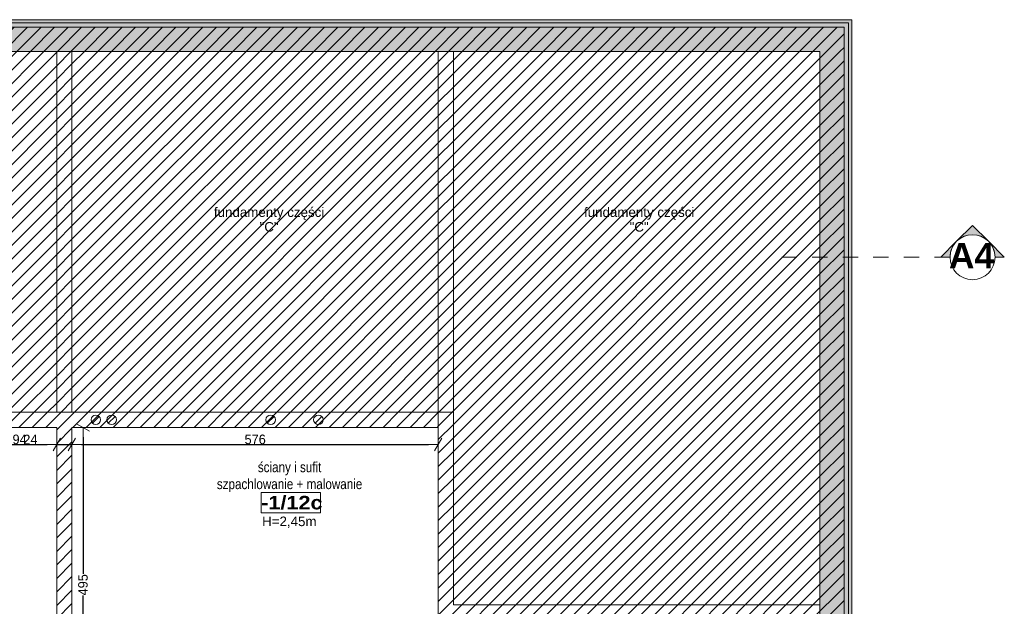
# Model space of a CAD drawing. Header units: millimetres. Extents: x -44596 to 32114, y 34976 to 82978.
# Tile 63 of 63: x 29609 to 31157, y 58240 to 59162. Entities that reach past the tile are written whole.
import ezdxf

# ---------------------------------------------------------------- set-up
doc = ezdxf.new("R2010")
doc.units = ezdxf.units.MM
doc.header["$MEASUREMENT"] = 0
doc.linetypes.add('Przerywana', pattern=[48, 24, -24])
for name, color, linetype in [('311-RS', 7, 'Continuous'), ('410-Fundamenty', 7, 'Continuous'), ('499-Wymiary i opisy', 7, 'Continuous'), ('850-Znaczniki robocze', 7, 'Continuous'), ('MF-NR', 7, 'Continuous'), ('MF_AREA_BLOCK', 7, 'Continuous'), ('MF_KRESKOWANIE', 7, 'Continuous'), ('MF_NR', 7, 'Continuous'), ('MF_OPISY', 7, 'Continuous'), ('MF_SCIANY_KONSTR', 7, 'Continuous'), ('MF_WIDOK', 7, 'Continuous'), ('MF_WYM_DUŻE', 7, 'Continuous')]:
    doc.layers.add(name, color=color, linetype=linetype)
doc.styles.add('GENERATED_STYLE_2', font='txt')
doc.styles.add('GENERATED_STYLE_4', font='txt')
doc.styles.add('GENERATED_STYLE_5', font='txt')
doc.styles.add('GENERATED_STYLE_6', font='txt')
doc.dimstyles.new('GENERATED_STYLE__1', dxfattribs={"dimtxt": 15, "dimasz": 15.2, "dimexe": 0.18, "dimexo": 0.0625, "dimgap": 0.09, "dimtad": 1, "dimtih": 1, "dimtoh": 1, "dimdec": 0, "dimzin": 0, "dimdsep": 46, "dimtxsty": 'GENERATED_STYLE_2', "dimblk": 'ARROWHEAD_2', "dimblk1": 'ARROWHEAD_2', "dimblk2": 'ARROWHEAD_2', "dimcen": 0.09, "dimse1": 1, "dimse2": 1, "dimclrd": 7, "dimclre": 7, "dimclrt": 7, "dimadec": 0, "dimazin": 0, "dimtfac": 1, "dimtdec": 4, "dimtmove": 0, "dimatfit": 3, "dimfxl": 1, "dimtolj": 1, "dimtzin": 0, "dimarcsym": 0})
doc.dimstyles.new('GENERATED_STYLE__2', dxfattribs={"dimtxt": 16, "dimasz": 6.08, "dimexe": 0.18, "dimexo": 0.0625, "dimgap": 0.09, "dimtad": 1, "dimdec": 0, "dimzin": 0, "dimdsep": 46, "dimtxsty": 'GENERATED_STYLE_4', "dimblk": 'ARROWHEAD_2', "dimblk1": 'ARROWHEAD_2', "dimblk2": 'ARROWHEAD_2', "dimcen": 0.09, "dimse1": 1, "dimse2": 1, "dimclrd": 7, "dimclre": 7, "dimclrt": 7, "dimadec": 0, "dimazin": 0, "dimtfac": 1, "dimtdec": 4, "dimtmove": 0, "dimatfit": 3, "dimfxl": 1, "dimtolj": 1, "dimtzin": 0, "dimarcsym": 0})
doc.dimstyles.new('GENERATED_STYLE__6', dxfattribs={"dimtxt": 15, "dimasz": 15.2, "dimexe": 0.18, "dimexo": 0.0625, "dimgap": 0.09, "dimtad": 1, "dimdec": 0, "dimzin": 0, "dimdsep": 46, "dimtxsty": 'GENERATED_STYLE_2', "dimblk": 'ARROWHEAD_2', "dimblk1": 'ARROWHEAD_2', "dimblk2": 'ARROWHEAD_2', "dimcen": 0.09, "dimse1": 1, "dimse2": 1, "dimclrd": 7, "dimclre": 7, "dimclrt": 7, "dimadec": 0, "dimazin": 0, "dimtfac": 1, "dimtdec": 4, "dimtmove": 0, "dimatfit": 3, "dimfxl": 1, "dimtolj": 1, "dimtzin": 0, "dimarcsym": 0})
pattern_1 = [(45, (5608535.791, 4486378.817), (-10.606601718, 10.606601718), [])]
pattern_2 = [(90, (5608535.7913, 4486378.8167), (-3.4641016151, 0), [2, -4]), (90, (5608534.0592, 4486381.8167), (-3.4641016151, 0), [2, -4]), (150, (5608535.7913, 4486380.8167), (1.7320508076, 3), [2, -4]), (150, (5608532.3272, 4486380.8167), (1.7320508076, 3), [2, -4]), (210, (5608535.7913, 4486378.8167), (-1.7320508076, 3), [2, -4]), (210, (5608532.3272, 4486378.8167), (-1.7320508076, 3), [2, -4])]
pattern_3 = [(45, (5608535.791, 4486378.817), (-7.071067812, 7.071067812), [7.5, -2.5]), (45, (5608535.791, 4486385.888), (-7.071067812, 7.071067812), [7.5, -2.5])]

# ---------------------------------------------------------------- blocks, each defined once
blk = doc.blocks.new('ARROWHEAD_2')
at = {"color": 0, "linetype": 'Continuous', "lineweight": 0}
for p, q in [((0, 0), (-1, 0)), ((-0.38, -0.66), (0.38, 0.66))]:
    blk.add_line(p, q, dxfattribs=at)
blk = doc.blocks.new('*D57')
at = {"layer": '499-Wymiary i opisy', "color": 7, "linetype": 'Continuous', "lineweight": -2}
for p, q in [((29570.7, 58515.4), (29570.7, 57943.2)), ((29570.7, 57326.6), (29570.7, 57907.6))]:
    blk.add_line(p, q, dxfattribs=at)
at = {"layer": 'Defpoints', "color": 0}
for p in [(29570.7, 58521.5), (29667.2, 58521.5), (29641.2, 57320.5)]:
    blk.add_point(p, dxfattribs=at)
at = {"layer": '499-Wymiary i opisy', "color": 7, "lineweight": -2, "xscale": 6.080000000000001, "yscale": 6.080000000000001, "zscale": 6.080000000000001}
for p, rotation in [((29570.7, 58521.5), 90), ((29570.7, 57320.5), 270)]:
    blk.add_blockref('ARROWHEAD_2', p, dxfattribs=dict(at, rotation=rotation))
at = {"layer": '499-Wymiary i opisy', "color": 7, "lineweight": 13, "insert": (29570.7, 57925.4), "char_height": 16, "attachment_point": 5, "rotation": 90, "style": 'GENERATED_STYLE_4'}
blk.add_mtext('\\A1;1201', dxfattribs=at)
blk = doc.blocks.new('*D72')
at = {"layer": 'Defpoints', "color": 0}
for p in [(29691.2, 58521.5), (29708.6, 58521.5), (29691.2, 58026.5)]:
    blk.add_point(p, dxfattribs=at)
at = {"layer": 'MF_WYM_DUŻE', "color": 7, "linetype": 'Continuous', "lineweight": -2}
for p, q in [((29708.6, 58506.3), (29708.6, 58291.1)), ((29708.6, 58041.7), (29708.6, 58257.1))]:
    blk.add_line(p, q, dxfattribs=at)
at = {"layer": 'MF_WYM_DUŻE', "color": 7, "lineweight": -2, "xscale": 15.2, "yscale": 15.2, "zscale": 15.2}
for p, rotation in [((29708.6, 58521.5), 90), ((29708.6, 58026.5), 270)]:
    blk.add_blockref('ARROWHEAD_2', p, dxfattribs=dict(at, rotation=rotation))
at = {"layer": 'MF_WYM_DUŻE', "color": 7, "lineweight": 13, "insert": (29708.6, 58274.1), "char_height": 15, "attachment_point": 5, "rotation": 90, "style": 'GENERATED_STYLE_2'}
blk.add_mtext('\\A1;495', dxfattribs=at)
blk = doc.blocks.new('*D86')
at = {"layer": 'Defpoints', "color": 0}
for p in [(29573.2, 58521.5), (29667.2, 58521.5), (29667.2, 58494.8)]:
    blk.add_point(p, dxfattribs=at)
at = {"layer": 'MF_WYM_DUŻE', "color": 7, "linetype": 'Continuous', "lineweight": -2}
blk.add_line((29588.4, 58494.8), (29652, 58494.8), dxfattribs=at)
at = {"layer": 'MF_WYM_DUŻE', "color": 7, "lineweight": -2, "xscale": 15.2, "yscale": 15.2, "zscale": 15.2, "rotation": 180}
blk.add_blockref('ARROWHEAD_2', (29573.2, 58494.8), dxfattribs=at)
at = {"layer": 'MF_WYM_DUŻE', "color": 7, "lineweight": -2, "xscale": 15.2, "yscale": 15.2, "zscale": 15.2}
blk.add_blockref('ARROWHEAD_2', (29667.2, 58494.8), dxfattribs=at)
at = {"layer": 'MF_WYM_DUŻE', "color": 7, "lineweight": 13, "insert": (29608.9, 58502.6), "char_height": 15, "attachment_point": 5, "style": 'GENERATED_STYLE_2'}
blk.add_mtext('\\A1;94', dxfattribs=at)
blk = doc.blocks.new('*D87')
at = {"layer": 'Defpoints', "color": 0}
for p in [(29667.2, 58521.5), (29691.2, 58521.5), (29691.2, 58494.8)]:
    blk.add_point(p, dxfattribs=at)
at = {"layer": 'MF_WYM_DUŻE', "color": 7, "linetype": 'Continuous', "lineweight": -2}
for p, q in [((29615, 58494.8), (29636.8, 58494.8)), ((29636.8, 58494.8), (29652, 58494.8)), ((29667.2, 58494.8), (29691.2, 58494.8)), ((29706.4, 58494.8), (29721.6, 58494.8))]:
    blk.add_line(p, q, dxfattribs=at)
at = {"layer": 'MF_WYM_DUŻE', "color": 7, "lineweight": -2, "xscale": 15.2, "yscale": 15.2, "zscale": 15.2}
blk.add_blockref('ARROWHEAD_2', (29667.2, 58494.8), dxfattribs=at)
at = {"layer": 'MF_WYM_DUŻE', "color": 7, "lineweight": -2, "xscale": 15.2, "yscale": 15.2, "zscale": 15.2, "rotation": 180}
blk.add_blockref('ARROWHEAD_2', (29691.2, 58494.8), dxfattribs=at)
at = {"layer": 'MF_WYM_DUŻE', "color": 7, "lineweight": 13, "insert": (29625.9, 58502.5), "char_height": 15, "attachment_point": 5, "style": 'GENERATED_STYLE_2'}
blk.add_mtext('\\A1;24', dxfattribs=at)
blk = doc.blocks.new('*D88')
at = {"layer": 'Defpoints', "color": 0}
for p in [(29691.2, 58521.5), (30267.2, 58521.5), (30267.2, 58494.8)]:
    blk.add_point(p, dxfattribs=at)
at = {"layer": 'MF_WYM_DUŻE', "color": 7, "linetype": 'Continuous', "lineweight": -2}
blk.add_line((29706.4, 58494.8), (30252, 58494.8), dxfattribs=at)
at = {"layer": 'MF_WYM_DUŻE', "color": 7, "lineweight": -2, "xscale": 15.2, "yscale": 15.2, "zscale": 15.2, "rotation": 180}
blk.add_blockref('ARROWHEAD_2', (29691.2, 58494.8), dxfattribs=at)
at = {"layer": 'MF_WYM_DUŻE', "color": 7, "lineweight": -2, "xscale": 15.2, "yscale": 15.2, "zscale": 15.2}
blk.add_blockref('ARROWHEAD_2', (30267.2, 58494.8), dxfattribs=at)
at = {"layer": 'MF_WYM_DUŻE', "color": 7, "lineweight": 13, "insert": (29979.3, 58502.6), "char_height": 15, "attachment_point": 5, "style": 'GENERATED_STYLE_2'}
blk.add_mtext('\\A1;576', dxfattribs=at)

msp = doc.modelspace()

# ---------------------------------------------------------------- hatches: boundary and pattern name
at = {"layer": '410-Fundamenty', "linetype": 'Continuous', "lineweight": 0}
h = msp.add_hatch(dxfattribs=at)
h.set_pattern_fill('Styropian', color=251, style=0, pattern_type=2)
h.set_pattern_definition(pattern_2)
h.paths.add_polyline_path([(30917.2, 59162.5), (28747.2, 59162.5), (28752.2, 59157.5), (30912.2, 59157.5)])
h = msp.add_hatch(dxfattribs=at)
h.set_pattern_fill('beton', color=251, style=0, pattern_type=2)
h.set_pattern_definition(pattern_3)
h.paths.add_polyline_path([(30912.2, 59157.5), (28752.2, 59157.5), (28767.2, 59142.5), (30897.2, 59142.5)])
h = msp.add_hatch(dxfattribs=at)
h.set_pattern_fill('beton', color=251, style=0, pattern_type=2)
h.set_pattern_definition(pattern_3)
h.paths.add_polyline_path([(30897.2, 59142.5), (30897.2, 57597.5), (30912.2, 57597.5), (30912.2, 59157.5)])
h = msp.add_hatch(dxfattribs=at)
h.set_pattern_fill('Styropian', color=251, style=0, pattern_type=2)
h.set_pattern_definition(pattern_2)
h.paths.add_polyline_path([(30912.2, 59157.5), (30912.2, 57597.5), (30917.2, 57597.5), (30917.2, 59162.5)])
h = msp.add_hatch(dxfattribs=at)
h.set_pattern_fill('beton', color=251, style=0, pattern_type=2)
h.set_pattern_definition(pattern_3)
h.paths.add_polyline_path([(30897.2, 59142.5), (28767.2, 59142.5), (28772.2, 59137.5), (30892.2, 59137.5)])
h = msp.add_hatch(dxfattribs=at)
h.set_pattern_fill('beton', color=251, style=0, pattern_type=2)
h.set_pattern_definition(pattern_3)
h.paths.add_polyline_path([(30892.2, 59137.5), (30892.2, 57597.5), (30897.2, 57597.5), (30897.2, 59142.5)])
h = msp.add_hatch(dxfattribs=at)
h.set_pattern_fill('beton', color=251, style=0, pattern_type=2)
h.set_pattern_definition(pattern_3)
h.paths.add_polyline_path([(30892.2, 59137.5), (28772.2, 59137.5), (28797.2, 59112.5), (30867.2, 59112.5)])
h = msp.add_hatch(dxfattribs=at)
h.set_pattern_fill('beton', color=251, style=0, pattern_type=2)
h.set_pattern_definition(pattern_3)
h.paths.add_polyline_path([(30892.2, 59137.5), (30867.2, 59112.5), (30867.2, 57597.5), (30892.2, 57597.5)])
at = {"layer": '850-Znaczniki robocze', "linetype": 'Continuous', "lineweight": 0}
for points in [[(31132.2, 58814.1, 0.414214), (31082.2, 58814.1), (31107.2, 58839.1)], [(31057.2, 58789.1), (31071.8, 58789.1, -0.198912), (31082.2, 58814.1)], [(31157.2, 58789.1), (31142.5, 58789.1, 0.198912), (31132.2, 58814.1)]]:
    msp.add_hatch(color=251, dxfattribs=at).paths.add_polyline_path(points)
at = {"layer": 'MF_KRESKOWANIE', "linetype": 'Continuous', "lineweight": 13}
h = msp.add_hatch(dxfattribs=at)
h.set_pattern_fill('bloczki_ceramiczne', color=251, style=0, pattern_type=2)
h.set_pattern_definition(pattern_1)
h.paths.add_polyline_path([(28759.2, 59150.5), (28759.2, 57334.5), (26477.2, 57334.5), (26357.2, 57334.5), (26327.2, 57334.5), (26327.2, 57296.5), (26357.2, 57296.5), (26477.2, 57296.5), (28797.2, 57296.5), (28797.2, 59112.5), (30905.2, 59112.5), (30905.2, 59150.5)])
h = msp.add_hatch(dxfattribs=at)
h.set_pattern_fill('bloczki_ceramiczne', color=251, style=0, pattern_type=2)
h.set_pattern_definition(pattern_1)
h.paths.add_polyline_path([(29667.2, 59112.5), (29667.2, 58727.5), (29667.2, 58657.5), (29667.2, 58545.5), (29691.2, 58545.5), (29691.2, 58657.5), (29691.2, 58727.5), (29691.2, 59112.5)])
h = msp.add_hatch(dxfattribs=at)
h.set_pattern_fill('bloczki_ceramiczne', color=251, style=0, pattern_type=2)
h.set_pattern_definition(pattern_1)
h.paths.add_polyline_path([(30267.2, 59112.5), (30267.2, 57649.5), (30291.2, 57649.5), (30291.2, 58937.5), (30291.2, 59112.5)])
h = msp.add_hatch(dxfattribs=at)
h.set_pattern_fill('bloczki_ceramiczne', color=251, style=0, pattern_type=2)
h.set_pattern_definition(pattern_1)
h.paths.add_polyline_path([(30905.2, 59112.5), (30867.2, 59112.5), (30867.2, 58242.5), (30291.2, 58242.5), (30291.2, 58218.5), (30867.2, 58218.5), (30867.2, 57762.5), (30867.2, 57597.5), (30905.2, 57597.5), (30905.2, 57762.5), (30905.2, 58254.8)])
h = msp.add_hatch(dxfattribs=at)
h.set_pattern_fill('bloczki_ceramiczne', color=251, style=0, pattern_type=2)
h.set_pattern_definition(pattern_1)
h.paths.add_polyline_path([(29665.2, 57320.5), (29641.2, 57320.5), (29641.2, 56720.5), (29438.2, 56720.5), (28989.2, 56720.5), (28989.2, 56696.5), (29037.2, 56696.5), (29037.2, 56596.5), (29061.2, 56596.5), (29061.2, 56696.5), (29438.2, 56696.5), (29641.2, 56696.5), (29641.2, 56678.5), (29679.2, 56678.5), (29679.2, 56696.5), (30162.2, 56696.5), (30162.2, 56734.5), (29691.2, 56734.5), (29691.2, 56736.5), (29691.2, 58082.5), (29691.2, 58507.5), (29691.2, 58521.5), (30267.2, 58521.5), (30267.2, 58545.5), (29691.2, 58545.5), (28797.2, 58545.5), (28797.2, 58521.5), (29667.2, 58521.5), (29667.2, 58507.5), (29667.2, 57320.5)])
at = {"layer": 'MF_SCIANY_KONSTR', "linetype": 'Continuous', "lineweight": 13}
h = msp.add_hatch(dxfattribs=at)
h.set_pattern_fill('ceg3a_zwyk3a', color=251, style=0, pattern_type=2)
h.set_pattern_definition(pattern_1)
h.paths.add_polyline_path([(28797.2, 58937.5), (28797.2, 58545.5), (29667.2, 58545.5), (29667.2, 59112.5), (28797.2, 59112.5)])
h = msp.add_hatch(dxfattribs=at)
h.set_pattern_fill('ceg3a_zwyk3a', color=251, style=0, pattern_type=2)
h.set_pattern_definition(pattern_1)
h.paths.add_polyline_path([(29691.2, 59112.5), (29691.2, 58545.5), (30267.2, 58545.5), (30267.2, 59112.5)])
h = msp.add_hatch(dxfattribs=at)
h.set_pattern_fill('ceg3a_zwyk3a', color=251, style=0, pattern_type=2)
h.set_pattern_definition(pattern_1)
h.paths.add_polyline_path([(30291.2, 59112.5), (30291.2, 58242.5), (30867.2, 58242.5), (30867.2, 59112.5)])

# ---------------------------------------------------------------- linework, layer by layer
at = {"layer": '410-Fundamenty', "color": 251, "linetype": 'Continuous', "lineweight": 13}
for p, q in [((30912.2, 59157.5), (28752.2, 59157.5)), ((30912.2, 57597.5), (30912.2, 59157.5))]:
    msp.add_line(p, q, dxfattribs=at)
at = {"layer": '410-Fundamenty', "color": 251, "linetype": 'Continuous', "lineweight": 13, "flags": 128}
for points in [[(30917.2, 59162.5), (28747.2, 59162.5)], [(30917.2, 57597.5), (30917.2, 59162.5)], [(28797.2, 59112.5), (30867.2, 59112.5)], [(30867.2, 59112.5), (30867.2, 57597.5)]]:
    msp.add_lwpolyline(points, dxfattribs=at)
at = {"layer": '850-Znaczniki robocze', "color": 251, "linetype": 'Continuous', "lineweight": 13}
for p, q in [((31082.2, 58814.1), (31107.2, 58839.1)), ((31107.2, 58839.1), (31132.2, 58814.1)), ((31082.2, 58814.1), (31057.2, 58789.1)), ((31132.2, 58814.1), (31157.2, 58789.1)), ((31057.2, 58789.1), (31071.8, 58789.1)), ((31157.2, 58789.1), (31142.5, 58789.1))]:
    msp.add_line(p, q, dxfattribs=at)
at = {"layer": '850-Znaczniki robocze', "color": 251, "linetype": 'Przerywana', "lineweight": 15}
msp.add_line((30807.2, 58789.1), (31057.2, 58789.1), dxfattribs=at)
at = {"layer": '850-Znaczniki robocze', "color": 251, "linetype": 'Continuous', "lineweight": 13}
msp.add_circle((31107.2, 58789.1), 35.4, dxfattribs=at)
for start, end in [(135, 180), (45, 135), (0, 45)]:
    msp.add_arc((31107.2, 58789.1), 35.4, start, end, dxfattribs=at)
at = {"layer": 'MF-NR', "color": 251, "linetype": 'Continuous', "lineweight": 13}
for p, q in [((29988.9, 58419.1), (30082.2, 58419.1)), ((29988.9, 58387.2), (29988.9, 58419.1)), ((30082.2, 58419.1), (30082.2, 58387.2))]:
    msp.add_line(p, q, dxfattribs=at)
at = {"layer": 'MF-NR', "color": 251, "linetype": 'Continuous', "lineweight": 13, "flags": 128}
msp.add_lwpolyline([(30082.2, 58387.2), (29988.9, 58387.2)], dxfattribs=at)
at = {"layer": 'MF_AREA_BLOCK', "color": 251, "linetype": 'Continuous', "lineweight": 13}
for p, q in [((29723.4, 58528.2), (29734, 58538.8)), ((29748.4, 58528.2), (29759, 58538.8)), ((29998.4, 58528.2), (30009, 58538.8)), ((30073.4, 58528.2), (30084, 58538.8)), ((30082.2, 58419.1), (30080.7, 58419.1))]:
    msp.add_line(p, q, dxfattribs=at)
for centre in [(29728.7, 58533.5), (29753.7, 58533.5), (30003.7, 58533.5), (30078.7, 58533.5)]:
    msp.add_circle(centre, 7.5, dxfattribs=at)
at = {"layer": 'MF_SCIANY_KONSTR', "color": 251, "linetype": 'Continuous', "lineweight": 13}
for p, q in [((29547.2, 59150.5), (30717.2, 59150.5)), ((30717.2, 59150.5), (30747.2, 59150.5)), ((30747.2, 59150.5), (30905.2, 59150.5)), ((30905.2, 58242.5), (30905.2, 59150.5)), ((29367.2, 59112.5), (30267.2, 59112.5)), ((29667.2, 59112.5), (29667.2, 58727.5)), ((29691.2, 59112.5), (29691.2, 58727.5)), ((30267.2, 59112.5), (30297.2, 59112.5)), ((30267.2, 58937.5), (30267.2, 59112.5)), ((30282.2, 59112.5), (30867.2, 59112.5)), ((30291.2, 58937.5), (30291.2, 59112.5)), ((30291.2, 59112.5), (30291.2, 58937.5)), ((30867.2, 59112.5), (30867.2, 58242.5)), ((30867.2, 59112.5), (30867.2, 58242.5)), ((30267.2, 58242.5), (30267.2, 58937.5)), ((30291.2, 58244.5), (30291.2, 58937.5)), ((29667.2, 58727.5), (29667.2, 58657.5)), ((29691.2, 58727.5), (29691.2, 58657.5)), ((29667.2, 58657.5), (29667.2, 58545.5)), ((29691.2, 58657.5), (29691.2, 58545.5)), ((29691.2, 58545.5), (28797.2, 58545.5)), ((30291.2, 58545.5), (29691.2, 58545.5)), ((29667.2, 58521.5), (28797.2, 58521.5)), ((29667.2, 58521.5), (29667.2, 58507.5)), ((29691.2, 58521.5), (29691.2, 58507.5)), ((30267.2, 58521.5), (29691.2, 58521.5)), ((29667.2, 57320.5), (29667.2, 58507.5)), ((29691.2, 58507.5), (29691.2, 58082.5)), ((30267.2, 58244.5), (30267.2, 58242.5)), ((30267.2, 58242.5), (30267.2, 58101.5)), ((30291.2, 58242.5), (30291.2, 58244.5)), ((30867.2, 58242.5), (30291.2, 58242.5)), ((30905.2, 58254.8), (30905.2, 57762.5))]:
    msp.add_line(p, q, dxfattribs=at)
at = {"layer": 'MF_WIDOK', "color": 251, "linetype": 'Continuous', "lineweight": 15, "flags": 128}
msp.add_lwpolyline([(29988.9, 58419.1), (30082.2, 58419.1), (30082.2, 58387.2), (29988.9, 58387.2)], close=True, dxfattribs=at)

# ---------------------------------------------------------------- texts
at = {"layer": '311-RS', "color": 251, "linetype": 'Continuous', "lineweight": 13, "insert": (30033.4, 58467.1), "char_height": 16, "attachment_point": 2, "line_spacing_factor": 0.996429, "style": 'GENERATED_STYLE_4'}
msp.add_mtext('\\A1;{\\pqc;\\fArial Narrow|b0|i0|c238|p34;ściany i sufit\\P\\pqc;\\fArial Narrow|b0|i0|c238|p34;szpachlowanie + malowanie}', dxfattribs=at)
at = {"layer": '850-Znaczniki robocze', "color": 251, "lineweight": 13, "insert": (31141.4, 58771.4), "char_height": 40, "attachment_point": 9, "style": 'GENERATED_STYLE_5'}
msp.add_mtext('\\A1;{\\pqr;\\fArial|b1|i0|c238|p38;A4}', dxfattribs=at)
at = {"layer": 'MF_NR', "color": 251, "linetype": 'Continuous', "lineweight": 13, "insert": (29988.8, 58392), "char_height": 21.262, "attachment_point": 7, "style": 'GENERATED_STYLE_6'}
msp.add_mtext('\\A1;{\\pql;\\fArial Black|b0|i0|c238|p38;-1/12c}', dxfattribs=at)
at = {"layer": 'MF_OPISY', "color": 251, "linetype": 'Continuous', "lineweight": 13, "char_height": 15, "width": 184.04, "attachment_point": 2, "line_spacing_factor": 0.923713, "style": 'GENERATED_STYLE_2'}
for insert in [(30001.2, 58867.4), (30583.1, 58867.4)]:
    msp.add_mtext('\\A1;{\\pqc;\\fArial|b0|i0|c238|p38;fundamenty części \\fArial|b0|i0|c238|p38;"C"}', dxfattribs=dict(at, insert=insert))
at = {"layer": 'MF_OPISY', "color": 251, "linetype": 'Continuous', "lineweight": 13, "insert": (30033, 58381.3), "char_height": 15, "attachment_point": 2, "style": 'GENERATED_STYLE_2'}
msp.add_mtext('\\A1;{\\pqc;\\fArial|b0|i0|c238|p38;H=2,45m}', dxfattribs=at)

# ---------------------------------------------------------------- dimensions: what is measured, and where the dimension line sits
at = {"layer": '499-Wymiary i opisy', "color": 251, "linetype": 'Continuous', "lineweight": 13}
dim = msp.add_linear_dim(base=(29570.7, 58521.5), p1=(29641.2, 57320.5), p2=(29667.2, 58521.5), angle=90, dimstyle='GENERATED_STYLE__2', dxfattribs=at)
dim.commit()
dim.dimension.update_dxf_attribs({"geometry": '*D57', "text_midpoint": (29570.7, 57925.4), "dimtype": 160, "text_rotation": 90})
at = {"layer": 'MF_WYM_DUŻE', "color": 251, "linetype": 'Continuous', "lineweight": 13}
for base, p1, p2, picture, middle in [((29667.2, 58494.8), (29573.2, 58521.5), (29667.2, 58521.5), '*D86', (29608.9, 58494.8)), ((29691.2, 58494.8), (29667.2, 58521.5), (29691.2, 58521.5), '*D87', (29625.9, 58494.8)), ((30267.2, 58494.8), (29691.2, 58521.5), (30267.2, 58521.5), '*D88', (29979.3, 58494.8))]:
    dim = msp.add_linear_dim(base=base, p1=p1, p2=p2, dimstyle='GENERATED_STYLE__1', dxfattribs=at)
    dim.commit()
    dim.dimension.update_dxf_attribs({"geometry": picture, "text_midpoint": middle, "dimtype": 160})
dim = msp.add_linear_dim(base=(29708.6, 58521.5), p1=(29691.2, 58026.5), p2=(29691.2, 58521.5), angle=90, dimstyle='GENERATED_STYLE__6', dxfattribs=at)
dim.commit()
dim.dimension.update_dxf_attribs({"geometry": '*D72', "text_midpoint": (29708.6, 58274.1), "dimtype": 160, "text_rotation": 90})

doc.saveas('drawing.dxf')
